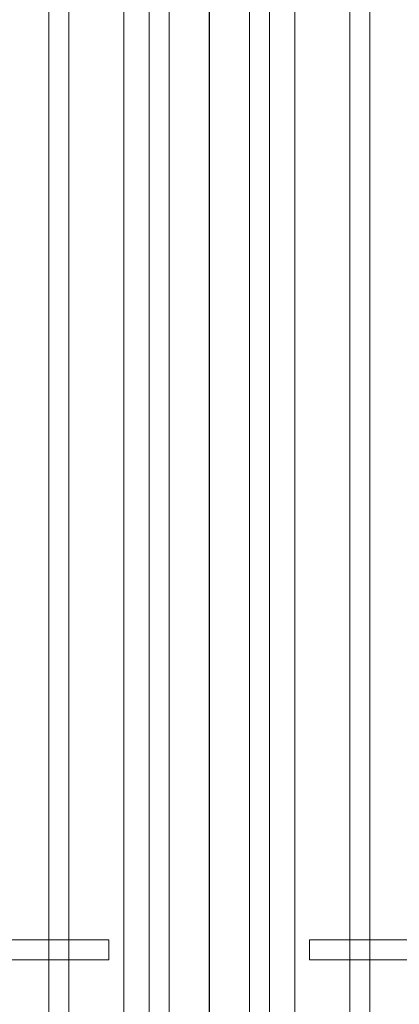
# Model space of a CAD drawing. Header units: millimetres. Extents: x -1097 to 37269, y -9172 to 9131.
# Tile 21 of 36: x 2792 to 3130, y 802 to 1678. Entities that reach past the tile are written whole.
import ezdxf

# ---------------------------------------------------------------- set-up
doc = ezdxf.new("R2010")
doc.units = ezdxf.units.MM
doc.layers.add('Ceiling', color=14, linetype='Continuous', lineweight=9)
doc.layers.add('RCP LAYOUT', color=9, linetype='Continuous', true_color=0x808080)

# ---------------------------------------------------------------- blocks, each defined once
blk = doc.blocks.new('ceiling inst 2')
at = {"color": 8, "lineweight": 0, "ltscale": 0.25, "true_color": 0x808080}
for points in [[(1722740.061, -79108.617), (1722783.851, -79108.617), (1722783.851, -79057.793), (1722740.061, -79057.793)], [(1722743.061, -79105.617), (1722780.851, -79105.617), (1722780.851, -79060.793), (1722743.061, -79060.793)]]:
    blk.add_lwpolyline(points, close=True, dxfattribs=at)
at = {"layer": 'Ceiling', "color": 8, "lineweight": 0, "ltscale": 0.25, "true_color": 0x808080}
for points in [[(1722782.444, -79108.617), (1722781.74, -79108.617), (1722781.74, -79057.793), (1722782.444, -79057.793)], [(1722778.222, -79105.098), (1722778.926, -79105.098), (1722778.926, -79061.312), (1722778.222, -79061.312)], [(1722780.333, -79100.173), (1722780.333, -79099.469), (1722743.583, -79099.469), (1722743.583, -79100.173)]]:
    blk.add_lwpolyline(points, close=True, dxfattribs=at)
blk = doc.blocks.new('grid 2')
at = {"color": 8, "true_color": 0x808080}
blk.add_blockref('ceiling inst 2', (-1212.769, 268.134), dxfattribs=at)
at = {"color": 8, "true_color": 0x808080, "xscale": -1}
blk.add_blockref('ceiling inst 2', (3444354.934, 268.134), dxfattribs=at)
blk = doc.blocks.new('IRISH HOUSE-RCP LAYOUT')
at = {"xscale": 25.4, "yscale": 25.4, "zscale": 25.4}
blk.add_blockref('grid 2', (-43724944.67, 2003175.56), dxfattribs=at)

msp = doc.modelspace()

# ---------------------------------------------------------------- block references
at = {"layer": 'RCP LAYOUT'}
msp.add_blockref('IRISH HOUSE-RCP LAYOUT', (0, 0), dxfattribs=at)

doc.saveas('drawing.dxf')
